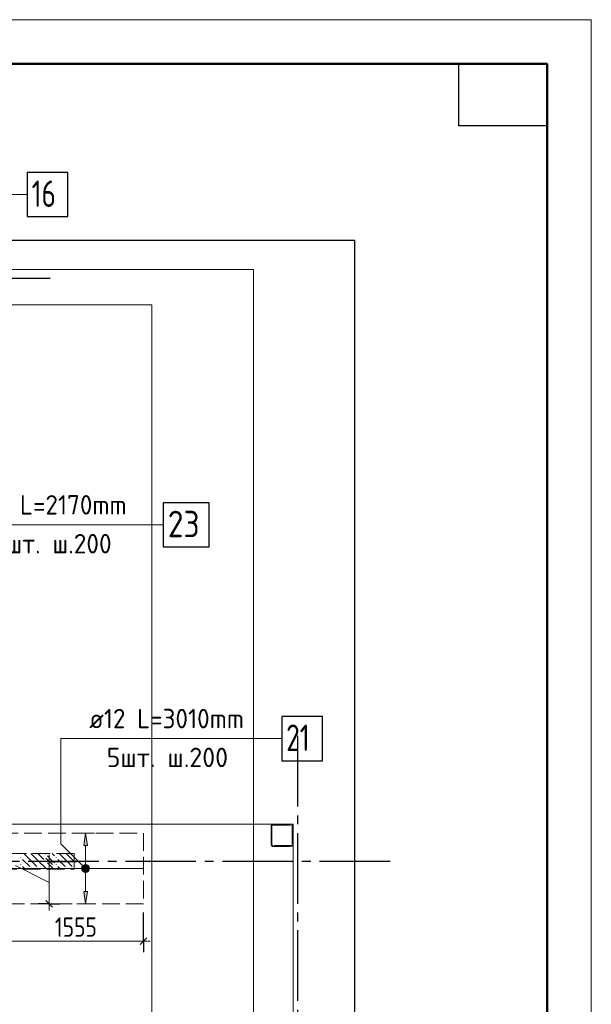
# Model space of a CAD drawing. Header units: millimetres. Extents: x 0 to 32165, y 0 to 42000.
# Tile 12 of 12: x 23228 to 29700, y 30852 to 42000. Entities that reach past the tile are written whole.
import ezdxf

# ---------------------------------------------------------------- set-up
doc = ezdxf.new("R2010")
doc.units = ezdxf.units.MM
doc.linetypes.add('______2', pattern=[270, 200, -70])
doc.linetypes.add('______5', pattern=[1100, 800, -100, 100, -100])
for name, color, linetype, lineweight in [('Standard', 7, 'Continuous', 25), ('ДОП Верх по У', 7, 'Continuous', 25), ('Оси', 40, '______5', 18), ('Позиционная метка номер позиции', 7, 'Continuous', 13), ('Примечания', 7, 'Continuous', 25)]:
    doc.layers.add(name, color=color, linetype=linetype, lineweight=lineweight)
doc.layers.add('ЖБ Перекрытие верхний уровень', color=7, linetype='Continuous', lineweight=25, true_color=0xe0e0ff)
doc.layers.add('ЖБ Стена верхний уровень', color=7, linetype='Continuous', lineweight=25, true_color=0x006e00)
doc.styles.add('GOST 2.304-81', font='txt')
doc.styles.add('ISOCPEUR', font='txt')

msp = doc.modelspace()

# ---------------------------------------------------------------- hatches: boundary and pattern name
at = {"layer": 'ДОП Верх по У', "linetype": 'Continuous', "lineweight": 13, "transparency": 33554687}
for points in [[(23994, 32650), (23974, 32790), (23954, 32650)], [(23936, 32390), (24011, 32390), (24006, 32409)], [(23936, 32390), (24006, 32409), (23942, 32409)], [(23942, 32371), (24011, 32390), (23936, 32390)], [(23942, 32409), (24006, 32409), (23993, 32422)], [(23942, 32409), (23993, 32422), (23955, 32422)], [(23942, 32371), (24006, 32371), (24011, 32390)], [(23955, 32358), (24006, 32371), (23942, 32371)], [(23955, 32422), (23993, 32422), (23974, 32428)], [(23955, 32358), (23993, 32358), (24006, 32371)], [(23993, 32358), (23955, 32358), (23974, 32353)]]:
    msp.add_hatch(color=7, dxfattribs=at).paths.add_polyline_path(points)
msp.add_hatch(color=7, dxfattribs=at).paths.add_polyline_path([(23994, 32130), (23974, 31990), (23954, 32130)], flags=16)
at = {"layer": 'ЖБ Стена верхний уровень', "linetype": 'Continuous', "lineweight": 18, "transparency": 33554687}
for points in [[(26314, 32873), (26321, 32880), (26322, 32879), (26323, 32877), (26324, 32873), (26324, 32870), (26324, 32870), (26321, 32867)], [(26074, 32713), (26081, 32720), (26084, 32717), (26084, 32710), (26081, 32707)], [(23514, 32553), (23521, 32560), (23527, 32553), (23521, 32547)], [(23234, 32513), (23241, 32520), (23247, 32513), (23241, 32507)], [(23514, 32473), (23521, 32480), (23527, 32473), (23521, 32467)], [(23634, 32513), (23641, 32520), (23647, 32513), (23641, 32507)], [(23234, 32433), (23241, 32440), (23247, 32433), (23241, 32427)], [(23354, 32393), (23361, 32400), (23367, 32393), (23361, 32387)], [(23434, 32393), (23441, 32400), (23447, 32393), (23441, 32387)], [(23634, 32433), (23641, 32440), (23647, 32433), (23641, 32427)], [(23754, 32393), (23761, 32400), (23767, 32393), (23761, 32387)], [(23834, 32393), (23841, 32400), (23844, 32397), (23844, 32390), (23841, 32387)]]:
    msp.add_hatch(color=7, dxfattribs=at).paths.add_polyline_path(points, flags=16)
at = {"layer": 'Позиционная метка номер позиции', "linetype": 'Continuous', "lineweight": 13, "transparency": 33554687}
for points in [[(23942, 32358), (23985, 32433), (23931, 32379)], [(23931, 32379), (23985, 32433), (23963, 32433)], [(23931, 32379), (23963, 32433), (23931, 32401)], [(23931, 32401), (23963, 32433), (23942, 32422)], [(23942, 32358), (24006, 32422), (23985, 32433)], [(23963, 32347), (24006, 32422), (23942, 32358)], [(23963, 32347), (24017, 32401), (24006, 32422)], [(23985, 32347), (24017, 32401), (23963, 32347)], [(23985, 32347), (24017, 32379), (24017, 32401)], [(24017, 32379), (23985, 32347), (24006, 32358)]]:
    msp.add_hatch(color=7, dxfattribs=at).paths.add_polyline_path(points)

# ---------------------------------------------------------------- linework, layer by layer
at = {"layer": 'Standard', "color": 251, "linetype": 'Continuous', "lineweight": -3, "true_color": 0x656565, "transparency": 33554687}
for p, q in [((23561, 32470), (23436, 32470)), ((23561, 32470), (23686, 32470)), ((23561, 32470), (23874, 32470)), ((23561, 31990), (23436, 31990)), ((23561, 31990), (23686, 31990)), ((23561, 31990), (23561, 31990)), ((24631, 31566), (24631, 31890)), ((24631, 31566), (24631, 31691)), ((24631, 31566), (24631, 31441))]:
    msp.add_line(p, q, dxfattribs=at)
at = {"layer": 'Standard', "color": 7, "linetype": 'Continuous', "lineweight": 25, "transparency": 33554687}
for p, q in [((23523, 32508), (23598, 32433)), ((23523, 32028), (23598, 31953)), ((24593, 31528), (24668, 31603))]:
    msp.add_line(p, q, dxfattribs=at)
at = {"layer": 'Standard', "color": 7, "linetype": 'Continuous', "lineweight": 13, "transparency": 33554687}
for p, q in [((23561, 32470), (23561, 32545)), ((23561, 32470), (23561, 31990)), ((23561, 32230), (23179, 32424)), ((23561, 31990), (23561, 31915)), ((23074, 31566), (24631, 31566)), ((24631, 31566), (24706, 31566))]:
    msp.add_line(p, q, dxfattribs=at)
msp.add_lwpolyline([(0, 0), (29700, 0), (29700, 42000), (0, 42000), (0, 0)], close=True, dxfattribs=at)
for points in [[(29700, 42000), (0, 42000), (0, 0), (29700, 0), (29700, 42000)], [(29700, 42000), (0, 42000), (0, 0), (29700, 0), (29700, 42000)], [(7674, 17930), (25874, 17930), (25874, 39170), (7674, 39170), (7674, 17930)]]:
    msp.add_lwpolyline(points, dxfattribs=at)
at = {"layer": 'Standard', "color": 7, "linetype": 'Continuous', "lineweight": 50, "transparency": 33554687}
msp.add_lwpolyline([(2000, 41500), (29200, 41500), (29200, 500), (2000, 500), (2000, 41500)], close=True, dxfattribs=at)
at = {"layer": 'Standard', "color": 7, "linetype": 'Continuous', "lineweight": 25, "transparency": 33554687}
msp.add_lwpolyline([(29200, 41500), (29200, 40800), (28200, 40800), (28200, 41500), (29200, 41500)], close=True, dxfattribs=at)
msp.add_lwpolyline([(7394, 17930), (27024, 17930), (27024, 39500), (7394, 39500), (7394, 17930)], dxfattribs=at)
at = {"layer": 'Standard', "color": 254, "linetype": 'Continuous', "lineweight": 13, "true_color": 0xc4c4ff, "transparency": 33554687}
msp.add_lwpolyline([(7856, 18130), (24725, 18130), (24725, 38770), (7856, 38770), (7856, 18130)], dxfattribs=at)
at = {"layer": 'ДОП Верх по У', "color": 7, "linetype": 'Continuous', "lineweight": 13, "transparency": 33554687}
for p, q in [((22654, 36280), (24718, 36280)), ((23995, 33860), (26037, 33860))]:
    msp.add_line(p, q, dxfattribs=at)
at = {"layer": 'ДОП Верх по У', "color": 251, "linetype": 'Continuous', "lineweight": 13, "true_color": 0x494949, "transparency": 33554687}
for p, q in [((23974, 32790), (23874, 32790)), ((23974, 32790), (23954, 32650)), ((23994, 32650), (23974, 32790)), ((23974, 32790), (24074, 32790)), ((23974, 32790), (23974, 32790)), ((23954, 32650), (23994, 32650)), ((23974, 32420), (23974, 32650)), ((23936, 32390), (23936, 32390)), ((23974, 32130), (23974, 32360)), ((24011, 32390), (24011, 32390)), ((23974, 31990), (23954, 32130)), ((23954, 32130), (23994, 32130)), ((23994, 32130), (23974, 31990)), ((23974, 31990), (23874, 31990)), ((23974, 31990), (24074, 31990)), ((23974, 31990), (23974, 31990))]:
    msp.add_line(p, q, dxfattribs=at)
at = {"layer": 'ДОП Верх по У', "color": 7, "linetype": 'Continuous', "lineweight": 18, "transparency": 33554687}
msp.add_line((24625, 32390), (22205, 32390), dxfattribs=at)
at = {"layer": 'ДОП Верх по У', "color": 7, "linetype": 'Continuous', "lineweight": 25, "transparency": 33554687}
for points in [[(23313, 39770), (23773, 39770), (23773, 40270), (23313, 40270), (23313, 39770)], [(24854, 36030), (25374, 36030), (25374, 36530), (24854, 36530), (24854, 36030)], [(26195, 33610), (26655, 33610), (26655, 34110), (26195, 34110), (26195, 33610)]]:
    msp.add_lwpolyline(points, dxfattribs=at)
at = {"layer": 'ДОП Верх по У', "color": 251, "linetype": 'Continuous', "lineweight": 13, "true_color": 0x494949, "transparency": 33554687}
msp.add_circle((23974, 32390), 37.5, dxfattribs=at)
at = {"layer": 'ЖБ Перекрытие верхний уровень', "color": 7, "linetype": 'Continuous', "lineweight": 18, "transparency": 33554687}
for p, q in [((26324, 32890), (22354, 32890)), ((26324, 24210), (26324, 32890))]:
    msp.add_line(p, q, dxfattribs=at)
at = {"layer": 'ЖБ Стена верхний уровень', "color": 251, "linetype": '______2', "lineweight": 13, "true_color": 0x656565, "transparency": 33554687}
for p, q in [((26087, 32889), (26084, 32887)), ((26091, 32890), (26087, 32889)), ((26094, 32890), (26091, 32890)), ((26304, 32890), (26094, 32890)), ((26307, 32890), (26304, 32890)), ((26311, 32889), (26307, 32890)), ((26314, 32887), (26311, 32889)), ((26075, 32877), (26074, 32873)), ((26074, 32873), (26074, 32870)), ((26074, 32870), (26074, 32660)), ((26077, 32880), (26075, 32877)), ((26079, 32883), (26077, 32880)), ((26081, 32885), (26079, 32883)), ((26084, 32887), (26081, 32885)), ((26084, 32872), (26085, 32873)), ((26084, 32870), (26084, 32872)), ((26084, 32660), (26084, 32870)), ((26085, 32875), (26086, 32876)), ((26085, 32873), (26085, 32875)), ((26086, 32876), (26088, 32878)), ((26088, 32878), (26089, 32879)), ((26089, 32879), (26091, 32879)), ((26091, 32879), (26092, 32880)), ((26092, 32880), (26094, 32880)), ((26094, 32880), (26304, 32880)), ((26304, 32880), (26306, 32880)), ((26306, 32880), (26307, 32879)), ((26307, 32879), (26309, 32879)), ((26309, 32879), (26310, 32878)), ((26310, 32878), (26312, 32876)), ((26312, 32876), (26313, 32875)), ((26313, 32875), (26313, 32873)), ((26313, 32873), (26314, 32872)), ((26317, 32885), (26314, 32887)), ((26314, 32872), (26314, 32870)), ((26314, 32870), (26314, 32660)), ((26319, 32883), (26317, 32885)), ((26321, 32880), (26319, 32883)), ((26323, 32877), (26321, 32880)), ((26324, 32873), (26323, 32877)), ((26324, 32870), (26324, 32873)), ((26324, 32660), (26324, 32870)), ((23844, 32560), (16244, 32560)), ((23844, 32380), (23844, 32560)), ((26074, 32660), (26074, 32657)), ((26074, 32657), (26075, 32653)), ((26075, 32653), (26077, 32650)), ((26077, 32650), (26079, 32647)), ((26079, 32647), (26081, 32645)), ((26081, 32645), (26084, 32643)), ((26084, 32658), (26084, 32660)), ((26085, 32657), (26084, 32658)), ((26084, 32643), (26087, 32641)), ((26085, 32655), (26085, 32657)), ((26086, 32654), (26085, 32655)), ((26088, 32652), (26086, 32654)), ((26087, 32641), (26091, 32640)), ((26089, 32651), (26088, 32652)), ((26091, 32651), (26089, 32651)), ((26092, 32650), (26091, 32651)), ((26091, 32640), (26094, 32640)), ((26094, 32650), (26092, 32650)), ((26304, 32650), (26094, 32650)), ((26094, 32640), (26304, 32640)), ((26306, 32650), (26304, 32650)), ((26304, 32640), (26307, 32640)), ((26307, 32651), (26306, 32650)), ((26309, 32651), (26307, 32651)), ((26307, 32640), (26311, 32641)), ((26310, 32652), (26309, 32651)), ((26312, 32654), (26310, 32652)), ((26311, 32641), (26314, 32643)), ((26313, 32655), (26312, 32654)), ((26314, 32658), (26313, 32657)), ((26313, 32657), (26313, 32655)), ((26314, 32660), (26314, 32658)), ((26314, 32643), (26317, 32645)), ((26317, 32645), (26319, 32647)), ((26319, 32647), (26321, 32650)), ((26321, 32650), (26323, 32653)), ((26323, 32653), (26324, 32657)), ((26324, 32657), (26324, 32660)), ((16244, 32380), (23844, 32380))]:
    msp.add_line(p, q, dxfattribs=at)
at = {"layer": 'ЖБ Стена верхний уровень', "color": 9, "linetype": 'Continuous', "lineweight": 18, "true_color": 0xc7c7c7, "transparency": 33554687}
for p, q in [((26144, 32890), (26154, 32880)), ((26224, 32890), (26234, 32880)), ((26074, 32800), (26084, 32790)), ((26076, 32878), (26084, 32870)), ((26314, 32800), (26324, 32790)), ((26314, 32720), (26324, 32710)), ((23341, 32493), (23274, 32560)), ((23354, 32560), (23421, 32493)), ((23434, 32560), (23501, 32493)), ((23594, 32560), (23621, 32533)), ((23741, 32493), (23674, 32560)), ((23754, 32560), (23821, 32493)), ((23834, 32560), (23844, 32550)), ((26154, 32640), (26144, 32650)), ((26224, 32650), (26234, 32640)), ((26304, 32650), (26312, 32642)), ((23261, 32493), (23341, 32413)), ((23341, 32493), (23421, 32413)), ((23421, 32493), (23534, 32380)), ((23581, 32493), (23541, 32533)), ((23541, 32453), (23614, 32380)), ((23621, 32453), (23581, 32493)), ((23661, 32493), (23741, 32413)), ((23741, 32493), (23821, 32413)), ((23821, 32493), (23844, 32470)), ((23261, 32413), (23294, 32380)), ((23661, 32413), (23694, 32380))]:
    msp.add_line(p, q, dxfattribs=at)
at = {"layer": 'Оси', "color": 8, "linetype": '______5', "lineweight": -3, "transparency": 33554687}
for p, q in [((23574, 39070), (3600, 39070)), ((26374, 33890), (26374, 15930)), ((27424, 32470), (3600, 32470))]:
    msp.add_line(p, q, dxfattribs=at)
at = {"layer": 'Позиционная метка номер позиции', "color": 7, "linetype": 'Continuous', "lineweight": 13, "transparency": 33554687}
for p, q in [((23942, 32422), (23942, 32422)), ((23942, 32358), (23942, 32358)), ((24006, 32422), (24006, 32422)), ((24006, 32358), (24006, 32358))]:
    msp.add_line(p, q, dxfattribs=at)
for points in [[(20566, 38670), (20813, 38917), (20813, 40020), (23313, 40020)], [(21243, 35780), (21743, 36280), (24854, 36280)], [(23974, 32390), (23695, 32669), (23695, 33860), (26195, 33860)]]:
    msp.add_lwpolyline(points, dxfattribs=at)
msp.add_circle((23974, 32390), 45, dxfattribs=at)
at = {"layer": 'Примечания', "color": 7, "linetype": '______2', "lineweight": 18, "transparency": 33554687}
for p, q in [((22199, 32790), (24631, 32790)), ((24631, 32790), (24631, 31990)), ((24631, 31990), (22199, 31990))]:
    msp.add_line(p, q, dxfattribs=at)

# ---------------------------------------------------------------- texts
at = {"layer": 'Standard', "color": 7, "linetype": 'Continuous', "lineweight": 25, "transparency": 33554687, "insert": (23626, 31616), "char_height": 220, "width": 579.02, "attachment_point": 7, "style": 'GOST 2.304-81'}
msp.add_mtext('1555', dxfattribs=at)
at = {"layer": 'ДОП Верх по У', "color": 7, "linetype": 'Continuous', "lineweight": 13, "transparency": 33554687, "attachment_point": 7, "style": 'ISOCPEUR'}
for s, insert, char_height, width in [('\\W0.75;16', (23363, 39880), 300, 472.27), ('\\W0.94;ø14 L=2170mm ', (22674, 36397), 220, 2126.49), ('\\W0.87;23', (24904, 36140), 300, 550.81), ('\\W0.95;12шт. ш.200 ', (22828, 35957), 220, 1819.89), ('\\W0.94;ø12 L=3010mm ', (24015, 33977), 220, 2104.38), ('\\W0.75;21', (26245, 33720), 300, 472.29), ('\\W0.97;5шт. ш.200 ', (24213, 33537), 220, 1712.34)]:
    msp.add_mtext(s, dxfattribs=dict(at, insert=insert, char_height=char_height, width=width))

doc.saveas('drawing.dxf')
